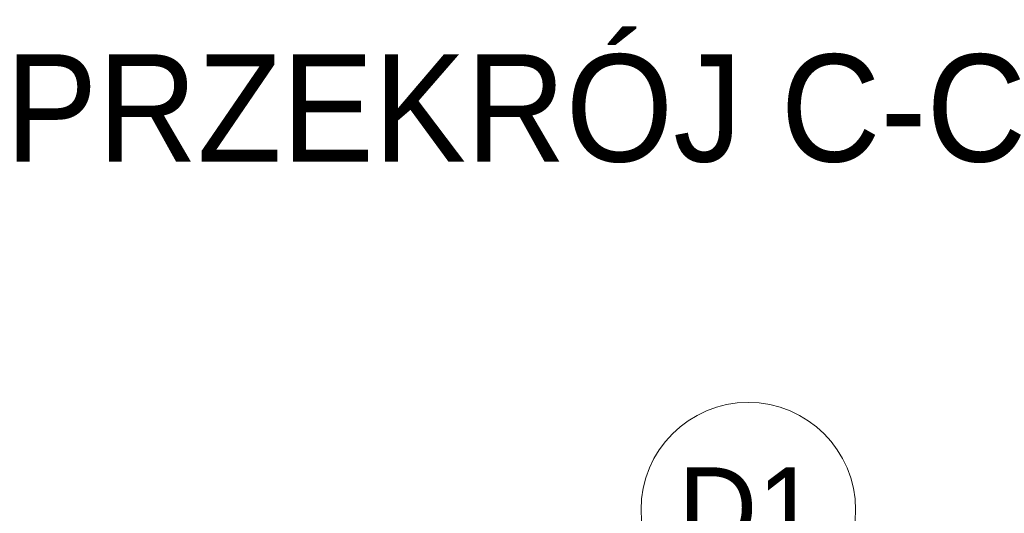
# Model space of a CAD drawing. Extents: x -149893 to 127691, y 5328 to 37028.
# Tile 62 of 88: x 67366 to 70119, y 22780 to 24161. Entities that reach past the tile are written whole.
import ezdxf

# ---------------------------------------------------------------- set-up
doc = ezdxf.new("R2010")
doc.units = 0
doc.header["$MEASUREMENT"] = 0
doc.layers.add('Arch opisy', color=7, linetype='Continuous')
for name, color, linetype, lineweight in [('Arch opisy_Nr_Pióra__1', 7, 'Continuous', 25), ('Arch opisy_Nr_Pióra__21', 7, 'Continuous', 13), ('Arch opisy_Nr_Pióra__7', 7, 'Continuous', 13)]:
    doc.layers.add(name, color=color, linetype=linetype, lineweight=lineweight)
doc.styles.add('GENERATED_STYLE_4', font='txt')
doc.styles.add('GENERATED_STYLE_5', font='txt')

# ---------------------------------------------------------------- blocks, each defined once
blk = doc.blocks.new('Linia_14', base_point=(69403.3, 21333.1))
at = {"layer": 'Arch opisy_Nr_Pióra__21', "linetype": 'Continuous'}
blk.add_line((69403.3, 21333.1), (69403.3, 22490.6), dxfattribs=at)
blk.add_circle((69403.3, 22790.6), 300, dxfattribs=at)

msp = doc.modelspace()

# ---------------------------------------------------------------- block references
at = {"layer": 'Arch opisy', "linetype": 'Continuous'}
msp.add_blockref('Linia_14', (69403.3, 21333.1), dxfattribs=at)

# ---------------------------------------------------------------- texts
at = {"layer": 'Arch opisy_Nr_Pióra__1', "linetype": 'Continuous', "insert": (69403.3, 22909.1), "char_height": 230, "attachment_point": 2, "style": 'GENERATED_STYLE_4'}
msp.add_mtext('{D1}', dxfattribs=at)
at = {"layer": 'Arch opisy_Nr_Pióra__7', "linetype": 'Continuous', "insert": (67324.4, 24064), "char_height": 300, "attachment_point": 1, "style": 'GENERATED_STYLE_5'}
msp.add_mtext('{PRZEKRÓJ C-C}', dxfattribs=at)

doc.saveas('drawing.dxf')
